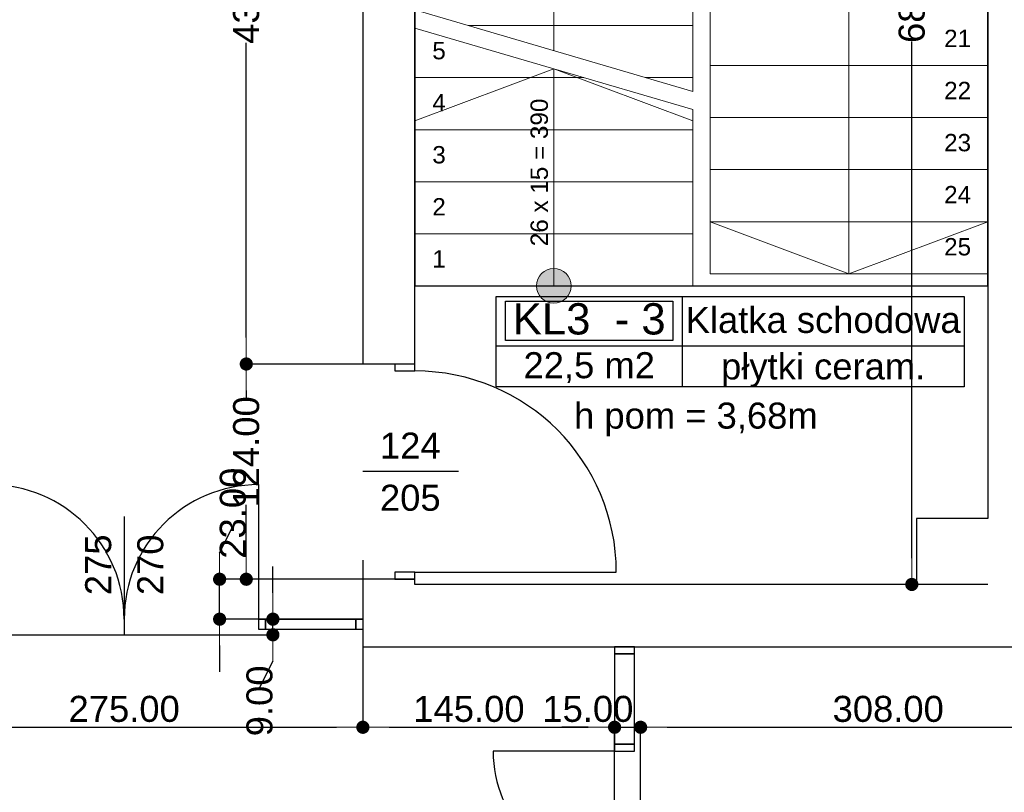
# Model space of a CAD drawing. Header units: millimetres. Extents: x -175445 to -20415, y -559200 to 231527.
# Tile 194 of 256: x -101028 to -95356, y -105524 to -101073. Entities that reach past the tile are written whole.
import ezdxf
from ezdxf.enums import TextEntityAlignment as Align

# ---------------------------------------------------------------- set-up
doc = ezdxf.new("R2010")
doc.units = ezdxf.units.MM
doc.header["$MEASUREMENT"] = 0
for name, color, linetype in [('Drzwi', 7, 'Continuous'), ('Obiekt', 7, 'Continuous'), ('Strefa', 7, 'Continuous'), ('Strop', 7, 'Continuous'), ('Słup', 7, 'Continuous'), ('Tekst', 7, 'Continuous'), ('Wymiary', 63, 'Continuous'), ('Ściana', 7, 'Continuous')]:
    doc.layers.add(name, color=color, linetype=linetype)
doc.styles.add('Arial', font='txt')
doc.styles.add('Times new roman', font='txt')
doc.dimstyles.new('GENERATED_STYLE__1', dxfattribs={"dimtxt": 150, "dimasz": 152, "dimexe": 0.18, "dimexo": 0, "dimgap": 0.09, "dimtad": 1, "dimtih": 1, "dimtoh": 1, "dimlfac": 0.1, "dimzin": 0, "dimdsep": 46, "dimtxsty": 'Arial', "dimblk": 'ARROWHEAD_11', "dimblk1": 'ARROWHEAD_11', "dimblk2": 'ARROWHEAD_11', "dimcen": 0.09, "dimclrd": 114, "dimclre": 114, "dimclrt": 114, "dimazin": 0, "dimtfac": 1, "dimtdec": 4, "dimtmove": 0, "dimatfit": 3, "dimfxl": 1, "dimtolj": 1, "dimtzin": 0, "dimarcsym": 0})
doc.dimstyles.new('GENERATED_STYLE__3', dxfattribs={"dimtxt": 150, "dimasz": 152, "dimexe": 0.18, "dimexo": 0, "dimgap": 0.09, "dimtad": 1, "dimlfac": 0.1, "dimzin": 0, "dimdsep": 46, "dimtxsty": 'Arial', "dimblk": 'ARROWHEAD_11', "dimblk1": 'ARROWHEAD_11', "dimblk2": 'ARROWHEAD_11', "dimcen": 0.09, "dimclrd": 114, "dimclre": 114, "dimclrt": 114, "dimazin": 0, "dimtfac": 1, "dimtdec": 4, "dimtmove": 2, "dimatfit": 3, "dimfxl": 1, "dimtolj": 1, "dimtzin": 0, "dimarcsym": 0})

# ---------------------------------------------------------------- blocks, each defined once
blk = doc.blocks.new('Klatka schodowa_KL3  - 3_1', base_point=(-91518.6, 25964.5))
at = {"layer": 'Strefa'}
for p, q in [((-92589.6, 26247.4), (-89894.2, 26247.4)), ((-92589.6, 25728.8), (-92589.6, 26247.4)), ((-92536, 26221.4), (-91572.1, 26221.4)), ((-92536, 25995.1), (-92536, 26221.4)), ((-91572.1, 26221.4), (-91572.1, 25995.1)), ((-91518.6, 26247.4), (-91518.6, 25728.8)), ((-89894.2, 26247.4), (-89894.2, 25728.8)), ((-91572.1, 25995.1), (-92536, 25995.1)), ((-92589.6, 25964.5), (-89894.2, 25964.5)), ((-89894.2, 25728.8), (-92589.6, 25728.8))]:
    blk.add_line(p, q, dxfattribs=at)
at = {"layer": 'Strefa', "style": 'Arial'}
for tag, height, p in [('ROOM_NUMBER', 180, (-92054.1, 26119.5)), ('ROOM_NAME', 150, (-90706.4, 26113.3)), ('ROOM_CALC_AREA', 150, (-92054.1, 25852.5)), ('floor_f', 150, (-90706.4, 25845.4))]:
    blk.add_attdef(tag, text='', height=height, dxfattribs=at).set_placement(p, align=Align.MIDDLE_CENTER)
blk = doc.blocks.new('ARROWHEAD_11')
at = {"color": 0, "linetype": 'Continuous', "lineweight": 0}
blk.add_line((0, 0), (-1, 0), dxfattribs=at)
at = {"color": 0, "linetype": 'Continuous', "lineweight": 0, "const_width": 0.25, "flags": 128}
blk.add_lwpolyline([(-0.125, 0, 1), (0.125, 0, 1)], format="xyb", close=True, dxfattribs=at)
blk = doc.blocks.new('*D3335')
at = {"layer": 'Defpoints', "color": 0}
for p in [(-95888.6, -97446.6), (-95250.7, -97446.6), (-95450.7, -104326.6)]:
    blk.add_point(p, dxfattribs=at)
at = {"layer": 'Wymiary', "color": 114, "lineweight": -2}
for p, q in [((-95250.7, -97446.6), (-95888.8, -97446.6)), ((-95888.6, -97598.6), (-95888.6, -100575)), ((-95888.6, -104174.6), (-95888.6, -101198.2)), ((-95450.7, -104326.6), (-95888.8, -104326.6))]:
    blk.add_line(p, q, dxfattribs=at)
at = {"layer": 'Wymiary', "color": 114, "lineweight": -2, "xscale": 152, "yscale": 152, "zscale": 152}
for p, rotation in [((-95888.6, -97446.6), 90), ((-95888.6, -104326.6), 270)]:
    blk.add_blockref('ARROWHEAD_11', p, dxfattribs=dict(at, rotation=rotation))
at = {"layer": 'Wymiary', "color": 114, "lineweight": 13, "insert": (-95888.6, -100886.6), "char_height": 150, "attachment_point": 5, "rotation": 90, "style": 'Arial'}
blk.add_mtext('\\A1;688.00', dxfattribs=at)
blk = doc.blocks.new('*D3339')
at = {"layer": 'Defpoints', "color": 0}
for p in [(-99569, -104526.6), (-99050.7, -104526.6), (-101800.7, -104616.6)]:
    blk.add_point(p, dxfattribs=at)
at = {"layer": 'Wymiary', "color": 114, "lineweight": -2}
for p, q in [((-99569, -104374.6), (-99569, -104222.6)), ((-99050.7, -104526.6), (-99569.1, -104526.6)), ((-99569, -104616.6), (-99569, -104526.6)), ((-101800.7, -104616.6), (-99568.8, -104616.6)), ((-99569, -104768.6), (-99645.6, -104920.6))]:
    blk.add_line(p, q, dxfattribs=at)
at = {"layer": 'Wymiary', "color": 114, "lineweight": -2, "xscale": 152, "yscale": 152, "zscale": 152}
for p, rotation in [((-99569, -104526.6), 270), ((-99569, -104616.6), 90)]:
    blk.add_blockref('ARROWHEAD_11', p, dxfattribs=dict(at, rotation=rotation))
at = {"layer": 'Wymiary', "color": 114, "lineweight": 13, "insert": (-99645.6, -104997.3), "char_height": 150, "attachment_point": 5, "rotation": 90, "style": 'Arial'}
blk.add_mtext('\\A1;9.00', dxfattribs=at)
blk = doc.blocks.new('*D3340')
at = {"layer": 'Defpoints', "color": 0}
for p in [(-99875.8, -104296.6), (-99050.7, -104296.6), (-99050.7, -104526.6)]:
    blk.add_point(p, dxfattribs=at)
at = {"layer": 'Wymiary', "color": 114, "lineweight": -2}
for p, q in [((-99875.8, -104144.6), (-99799, -103992.6)), ((-99050.7, -104296.6), (-99875.9, -104296.6)), ((-99875.8, -104526.6), (-99875.8, -104296.6)), ((-99050.7, -104526.6), (-99875.9, -104526.6)), ((-99875.8, -104678.6), (-99875.8, -104830.6))]:
    blk.add_line(p, q, dxfattribs=at)
at = {"layer": 'Wymiary', "color": 114, "lineweight": -2, "xscale": 152, "yscale": 152, "zscale": 152}
for p, rotation in [((-99875.8, -104296.6), 270), ((-99875.8, -104526.6), 90)]:
    blk.add_blockref('ARROWHEAD_11', p, dxfattribs=dict(at, rotation=rotation))
at = {"layer": 'Wymiary', "color": 114, "lineweight": 13, "insert": (-99799, -103915.9), "char_height": 150, "attachment_point": 5, "rotation": 90, "style": 'Arial'}
blk.add_mtext('\\A1;23.00', dxfattribs=at)
blk = doc.blocks.new('*D3341')
at = {"layer": 'Defpoints', "color": 0}
for p in [(-99722.3, -103056.6), (-99050.7, -103056.6), (-99050.7, -104296.6)]:
    blk.add_point(p, dxfattribs=at)
at = {"layer": 'Wymiary', "color": 114, "lineweight": -2}
for p, q in [((-99050.7, -103056.6), (-99722.5, -103056.6)), ((-99722.3, -103208.6), (-99722.3, -103258.6)), ((-99722.3, -104144.6), (-99722.3, -103866.9)), ((-99050.7, -104296.6), (-99722.5, -104296.6))]:
    blk.add_line(p, q, dxfattribs=at)
at = {"layer": 'Wymiary', "color": 114, "lineweight": -2, "xscale": 152, "yscale": 152, "zscale": 152}
for p, rotation in [((-99722.3, -103056.6), 90), ((-99722.3, -104296.6), 270)]:
    blk.add_blockref('ARROWHEAD_11', p, dxfattribs=dict(at, rotation=rotation))
at = {"layer": 'Wymiary', "color": 114, "lineweight": 13, "insert": (-99722.3, -103562.8), "char_height": 150, "attachment_point": 5, "rotation": 90, "style": 'Arial'}
blk.add_mtext('\\A1;124.00', dxfattribs=at)
blk = doc.blocks.new('*D3342')
at = {"layer": 'Defpoints', "color": 0}
for p in [(-99722.3, -98726.6), (-99330.7, -98726.6), (-99050.7, -103056.6)]:
    blk.add_point(p, dxfattribs=at)
at = {"layer": 'Wymiary', "color": 114, "lineweight": -2}
for p, q in [((-99330.7, -98726.6), (-99722.5, -98726.6)), ((-99722.3, -98878.6), (-99722.3, -100577.4)), ((-99722.3, -102904.6), (-99722.3, -101205.8)), ((-99050.7, -103056.6), (-99722.5, -103056.6))]:
    blk.add_line(p, q, dxfattribs=at)
at = {"layer": 'Wymiary', "color": 114, "lineweight": -2, "xscale": 152, "yscale": 152, "zscale": 152}
for p, rotation in [((-99722.3, -98726.6), 90), ((-99722.3, -103056.6), 270)]:
    blk.add_blockref('ARROWHEAD_11', p, dxfattribs=dict(at, rotation=rotation))
at = {"layer": 'Wymiary', "color": 114, "lineweight": 13, "insert": (-99722.3, -100891.6), "char_height": 150, "attachment_point": 5, "rotation": 90, "style": 'Arial'}
blk.add_mtext('\\A1;433.00', dxfattribs=at)
blk = doc.blocks.new('*D3756')
at = {"layer": 'Defpoints', "color": 0}
for p in [(-101800.7, -104616.6), (-99050.7, -104686.6), (-99050.7, -105149.3)]:
    blk.add_point(p, dxfattribs=at)
at = {"layer": 'Wymiary', "color": 114, "lineweight": -2}
for p, q in [((-101800.7, -104616.6), (-101800.7, -105149.5)), ((-99050.7, -104686.6), (-99050.7, -105149.5)), ((-101648.7, -105149.3), (-99202.7, -105149.3))]:
    blk.add_line(p, q, dxfattribs=at)
at = {"layer": 'Wymiary', "color": 114, "lineweight": -2, "xscale": 152, "yscale": 152, "zscale": 152, "rotation": 180}
blk.add_blockref('ARROWHEAD_11', (-101800.7, -105149.3), dxfattribs=at)
at = {"layer": 'Wymiary', "color": 114, "lineweight": -2, "xscale": 152, "yscale": 152, "zscale": 152}
blk.add_blockref('ARROWHEAD_11', (-99050.7, -105149.3), dxfattribs=at)
at = {"layer": 'Wymiary', "color": 114, "lineweight": 13, "insert": (-100425.7, -105044.3), "char_height": 150, "attachment_point": 5, "style": 'Arial'}
blk.add_mtext('\\A1;275.00', dxfattribs=at)
blk = doc.blocks.new('*D3757')
at = {"layer": 'Defpoints', "color": 0}
for p in [(-99050.7, -104686.6), (-97600.7, -105149.3), (-97600.7, -105986.6)]:
    blk.add_point(p, dxfattribs=at)
at = {"layer": 'Wymiary', "color": 114, "lineweight": -2}
for p, q in [((-99050.7, -104686.6), (-99050.7, -105149.5)), ((-98898.7, -105149.3), (-97752.7, -105149.3)), ((-97600.7, -105986.6), (-97600.7, -105149.1))]:
    blk.add_line(p, q, dxfattribs=at)
at = {"layer": 'Wymiary', "color": 114, "lineweight": -2, "xscale": 152, "yscale": 152, "zscale": 152, "rotation": 180}
blk.add_blockref('ARROWHEAD_11', (-99050.7, -105149.3), dxfattribs=at)
at = {"layer": 'Wymiary', "color": 114, "lineweight": -2, "xscale": 152, "yscale": 152, "zscale": 152}
blk.add_blockref('ARROWHEAD_11', (-97600.7, -105149.3), dxfattribs=at)
at = {"layer": 'Wymiary', "color": 114, "lineweight": 13, "insert": (-98439.6, -105044.3), "char_height": 150, "attachment_point": 5, "style": 'Arial'}
blk.add_mtext('\\A1;145.00', dxfattribs=at)
blk = doc.blocks.new('*D3758')
at = {"layer": 'Defpoints', "color": 0}
for p in [(-97450.7, -105149.3), (-97600.7, -105986.6), (-97450.7, -105986.6)]:
    blk.add_point(p, dxfattribs=at)
at = {"layer": 'Wymiary', "color": 114, "lineweight": -2}
for p, q in [((-97752.7, -105149.3), (-97904.7, -105149.3)), ((-97600.7, -105986.6), (-97600.7, -105149.1)), ((-97600.7, -105149.3), (-97450.7, -105149.3)), ((-97450.7, -105986.6), (-97450.7, -105149.1)), ((-97298.7, -105149.3), (-97146.7, -105149.3))]:
    blk.add_line(p, q, dxfattribs=at)
at = {"layer": 'Wymiary', "color": 114, "lineweight": -2, "xscale": 152, "yscale": 152, "zscale": 152}
blk.add_blockref('ARROWHEAD_11', (-97600.7, -105149.3), dxfattribs=at)
at = {"layer": 'Wymiary', "color": 114, "lineweight": -2, "xscale": 152, "yscale": 152, "zscale": 152, "rotation": 180}
blk.add_blockref('ARROWHEAD_11', (-97450.7, -105149.3), dxfattribs=at)
at = {"layer": 'Wymiary', "color": 114, "lineweight": 13, "insert": (-97754.6, -105044.3), "char_height": 150, "attachment_point": 5, "style": 'Arial'}
blk.add_mtext('\\A1;15.00', dxfattribs=at)
blk = doc.blocks.new('*D3759')
at = {"layer": 'Defpoints', "color": 0}
for p in [(-94370.7, -105149.3), (-97450.7, -105986.6), (-94370.7, -106261.6)]:
    blk.add_point(p, dxfattribs=at)
at = {"layer": 'Wymiary', "color": 114, "lineweight": -2}
for p, q in [((-97450.7, -105986.6), (-97450.7, -105149.1)), ((-97298.7, -105149.3), (-94522.7, -105149.3)), ((-94370.7, -106261.6), (-94370.7, -105149.1))]:
    blk.add_line(p, q, dxfattribs=at)
at = {"layer": 'Wymiary', "color": 114, "lineweight": -2, "xscale": 152, "yscale": 152, "zscale": 152, "rotation": 180}
blk.add_blockref('ARROWHEAD_11', (-97450.7, -105149.3), dxfattribs=at)
at = {"layer": 'Wymiary', "color": 114, "lineweight": -2, "xscale": 152, "yscale": 152, "zscale": 152}
blk.add_blockref('ARROWHEAD_11', (-94370.7, -105149.3), dxfattribs=at)
at = {"layer": 'Wymiary', "color": 114, "lineweight": 13, "insert": (-96024.6, -105044.3), "char_height": 150, "attachment_point": 5, "style": 'Arial'}
blk.add_mtext('\\A1;308.00', dxfattribs=at)

msp = doc.modelspace()

# ---------------------------------------------------------------- hatches: boundary and pattern name
at = {"layer": 'Obiekt', "linetype": 'Continuous'}
msp.add_hatch(color=256, dxfattribs=at).paths.add_polyline_path([(-97850.722, -102606.604, 1), (-98050.722, -102606.604, 1)])

# ---------------------------------------------------------------- linework, layer by layer
at = {"layer": 'Drzwi'}
for p, q in [((-98865.722, -103056.604), (-98865.722, -103096.604)), ((-98750.722, -103056.604), (-98865.722, -103056.604)), ((-98750.722, -103056.604), (-98865.722, -103056.604)), ((-98865.722, -103096.604), (-98750.722, -103096.604)), ((-98750.722, -103096.604), (-98750.722, -103056.604)), ((-99650.722, -104526.604), (-99650.722, -103751.604)), ((-98750.722, -104256.604), (-98865.722, -104256.604)), ((-98865.722, -104256.604), (-98865.722, -104296.604)), ((-98865.722, -104296.604), (-98750.722, -104296.604)), ((-98750.722, -104296.604), (-98865.722, -104296.604)), ((-98750.722, -104296.604), (-98750.722, -104256.604)), ((-98750.722, -104256.604), (-97590.722, -104256.604)), ((-99650.722, -104586.604), (-99650.722, -104526.604)), ((-99650.722, -104526.604), (-99610.722, -104526.604)), ((-99610.722, -104526.604), (-99090.722, -104526.604)), ((-99610.722, -104586.604), (-99610.722, -104526.604)), ((-99610.722, -104526.604), (-99610.722, -104586.604)), ((-99090.722, -104526.604), (-99090.722, -104586.604)), ((-99090.722, -104586.604), (-99090.722, -104526.604)), ((-99090.722, -104526.604), (-99050.722, -104526.604)), ((-99050.722, -104526.604), (-99050.722, -104586.604)), ((-99050.722, -104526.604), (-99050.722, -104586.604)), ((-99610.722, -104586.604), (-99650.722, -104586.604)), ((-99090.722, -104586.604), (-99610.722, -104586.604)), ((-99050.722, -104586.604), (-99090.722, -104586.604)), ((-97600.722, -104686.604), (-97600.722, -104726.604)), ((-97485.722, -104686.604), (-97600.722, -104686.604)), ((-97600.722, -104686.604), (-97485.722, -104686.604)), ((-97485.722, -104726.604), (-97485.722, -104686.604)), ((-97600.722, -104726.604), (-97600.722, -105246.604)), ((-97485.722, -104726.604), (-97600.722, -104726.604)), ((-97600.722, -104726.604), (-97485.722, -104726.604)), ((-97485.722, -105246.604), (-97485.722, -104726.604)), ((-97600.722, -105246.604), (-97485.722, -105246.604)), ((-97600.722, -105246.604), (-97600.722, -105286.604)), ((-97485.722, -105246.604), (-97600.722, -105246.604)), ((-97485.722, -105286.604), (-97485.722, -105246.604)), ((-97600.722, -105286.604), (-98300.722, -105286.604)), ((-97600.722, -105286.604), (-97485.722, -105286.604))]:
    msp.add_line(p, q, dxfattribs=at)
for centre, radius, start, end in [((-98750.722, -104256.604), 1160, 0, 90), ((-101200.722, -104526.604), 775, 0, 90), ((-99650.722, -104526.604), 775, 90, 180), ((-97600.722, -105286.604), 700, 180, 270)]:
    msp.add_arc(centre, radius, start, end, dxfattribs=at)
at = {"layer": 'Obiekt', "color": 252, "lineweight": 20}
for p, q in [((-95450.722, -97446.604), (-95450.722, -102536.604)), ((-97950.722, -101251.604), (-97950.722, -98146.604)), ((-96250.722, -98146.604), (-96250.722, -102536.604)), ((-97150.722, -101486.604), (-97150.722, -98846.604)), ((-97050.722, -98846.604), (-97050.722, -102536.604)), ((-98750.722, -101016.604), (-97150.722, -101486.604)), ((-98750.722, -102606.604), (-98750.722, -101120.829)), ((-98750.722, -101120.829), (-97150.722, -101590.829)), ((-98444.339, -101106.604), (-97150.722, -101106.604)), ((-95450.722, -101336.604), (-97050.722, -101336.604)), ((-97950.722, -101355.829), (-98750.722, -101655.829)), ((-98750.722, -101406.604), (-97777.872, -101406.604)), ((-97950.722, -102606.604), (-97950.722, -101355.829)), ((-97950.722, -101355.829), (-97150.722, -101655.829)), ((-97423.062, -101406.604), (-97150.722, -101406.604)), ((-97150.722, -102606.604), (-97150.722, -101590.829)), ((-95450.722, -101636.604), (-97050.722, -101636.604)), ((-98750.722, -101706.604), (-97150.722, -101706.604)), ((-95450.722, -101936.604), (-97050.722, -101936.604)), ((-98750.722, -102006.604), (-97150.722, -102006.604)), ((-95450.722, -102236.604), (-97050.722, -102236.604)), ((-96250.722, -102536.604), (-97050.722, -102236.604)), ((-96250.722, -102536.604), (-95450.722, -102236.604)), ((-98750.722, -102306.604), (-97150.722, -102306.604)), ((-95450.722, -102536.604), (-97050.722, -102536.604)), ((-95450.722, -102536.604), (-97050.722, -102536.604)), ((-98750.722, -102606.604), (-97150.722, -102606.604)), ((-98750.722, -102606.604), (-97150.722, -102606.604))]:
    msp.add_line(p, q, dxfattribs=at)
at = {"layer": 'Obiekt'}
for p, q in [((-98499.344, -103676.604), (-99050.722, -103676.604)), ((-100425.722, -103935.226), (-100425.722, -104616.604))]:
    msp.add_line(p, q, dxfattribs=at)
at = {"layer": 'Obiekt', "color": 252, "lineweight": 20}
msp.add_circle((-97950.722, -102606.604), 100, dxfattribs=at)
at = {"layer": 'Strop', "flags": 128}
msp.add_lwpolyline([(-95450.722, -102606.604), (-95450.722, -97446.604), (-98750.722, -97446.604), (-98750.722, -102606.604)], close=True, dxfattribs=at)
at = {"layer": 'Słup'}
for p, q in [((-95860.722, -103946.604), (-95860.722, -104326.604)), ((-95450.722, -103946.604), (-95860.722, -103946.604))]:
    msp.add_line(p, q, dxfattribs=at)
at = {"layer": 'Ściana'}
for p, q in [((-98865.722, -103056.604), (-99050.722, -103056.604)), ((-98750.722, -103056.604), (-98865.722, -103056.604)), ((-99050.722, -104186.604), (-99050.722, -104526.604)), ((-98865.722, -104296.604), (-99050.722, -104296.604)), ((-98750.722, -104296.604), (-98865.722, -104296.604)), ((-99050.722, -104526.604), (-99050.722, -104586.604)), ((-99050.722, -104586.604), (-99050.722, -104616.604)), ((-97600.722, -104686.604), (-97485.722, -104686.604)), ((-97485.722, -104686.604), (-97450.722, -104686.604))]:
    msp.add_line(p, q, dxfattribs=at)
at = {"layer": 'Ściana', "flags": 128}
for points in [[(-98750.722, -103056.604), (-98750.722, -97446.604)], [(-95450.722, -97446.604), (-95450.722, -103946.604)], [(-99050.722, -98726.604), (-99050.722, -103056.604)], [(-98750.722, -104326.604), (-98750.722, -104296.604)], [(-95860.722, -104326.604), (-98750.722, -104326.604)], [(-99050.722, -104616.604), (-99050.722, -104686.604)], [(-99050.722, -104686.604), (-97600.722, -104686.604)], [(-97450.722, -104686.604), (-95200.722, -104686.604)]]:
    msp.add_lwpolyline(points, dxfattribs=at)

# ---------------------------------------------------------------- block references
at = {"layer": 'Strefa'}
ref = msp.add_blockref('Klatka schodowa_KL3  - 3_1', (-97211.308, -102951.379), dxfattribs=at)
ref.add_attrib('ROOM_NAME', 'Klatka schodowa', dxfattribs={"color": 7, "height": 150, "style": 'Arial'}).set_placement((-96399.145, -102802.562), align=Align.MIDDLE_CENTER)
ref.add_attrib('ROOM_NUMBER', 'KL3  - 3', dxfattribs={"color": 7, "height": 180, "style": 'Arial'}).set_placement((-97746.808, -102796.431), align=Align.MIDDLE_CENTER)
ref.add_attrib('ROOM_CALC_AREA', '22,5 m2', dxfattribs={"color": 7, "height": 150, "style": 'Arial'}).set_placement((-97746.808, -103063.433), align=Align.MIDDLE_CENTER)
ref.add_attrib('floor_f', 'płytki ceram.', dxfattribs={"color": 7, "height": 150, "style": 'Arial'}).set_placement((-96399.145, -103070.479), align=Align.MIDDLE_CENTER)

# ---------------------------------------------------------------- texts
at = {"layer": 'Obiekt', "color": 252, "lineweight": 20, "char_height": 100, "attachment_point": 4, "style": 'Arial'}
for s, insert in [('\\A1;{\\fArial|b0|i0|c238|p38;21}', (-95702.493, -101180.89)), ('\\A1;{\\fArial|b0|i0|c238|p38;5}', (-98650.722, -101251.713)), ('\\A1;{\\fArial|b0|i0|c238|p38;22}', (-95702.493, -101480.89)), ('\\A1;{\\fArial|b0|i0|c238|p38;4}', (-98650.722, -101550.89)), ('\\A1;{\\fArial|b0|i0|c238|p38;23}', (-95702.493, -101781.747)), ('\\A1;{\\fArial|b0|i0|c238|p38;3}', (-98650.722, -101851.747)), ('\\A1;{\\fArial|b0|i0|c238|p38;24}', (-95702.493, -102080.89)), ('\\A1;{\\fArial|b0|i0|c238|p38;2}', (-98650.722, -102150.89)), ('\\A1;{\\fArial|b0|i0|c238|p38;25}', (-95702.493, -102381.713)), ('\\A1;{\\fArial|b0|i0|c238|p38;1}', (-98650.722, -102450.89))]:
    msp.add_mtext(s, dxfattribs=dict(at, insert=insert))
at = {"layer": 'Obiekt', "color": 252, "lineweight": 20, "insert": (-98034.151, -102416.875), "char_height": 100, "attachment_point": 4, "rotation": 90, "style": 'Arial'}
msp.add_mtext('\\A1;{\\fArial|b0|i0|c238|p38; 26 x 15 = 390}', dxfattribs=at)
at = {"layer": 'Obiekt', "char_height": 150, "attachment_point": 7, "style": 'Arial'}
for s, insert in [('\\A1;{\\fArial|b0|i0|c238|p38;124}', (-98952.383, -103601.604)), ('\\A1;{\\fArial|b0|i0|c238|p38;205}', (-98952.383, -103904.072))]:
    msp.add_mtext(s, dxfattribs=dict(at, insert=insert))
at = {"layer": 'Obiekt', "char_height": 150, "attachment_point": 7, "rotation": 90, "style": 'Arial'}
for s, insert in [('\\A1;{\\fArial|b0|i0|c238|p38;275}', (-100498.254, -104388.265)), ('\\A1;{\\fArial|b0|i0|c238|p38;270}', (-100198.254, -104388.265))]:
    msp.add_mtext(s, dxfattribs=dict(at, insert=insert))
at = {"layer": 'Tekst', "insert": (-97132.552, -103278.719), "char_height": 150, "attachment_point": 2, "style": 'Times new roman'}
msp.add_mtext('\\A1;{\\fArial|b0|i0|c0|p38;h pom = 3,68m}', dxfattribs=at)

# ---------------------------------------------------------------- dimensions: what is measured, and where the dimension line sits
at = {"layer": 'Wymiary', "color": 114, "lineweight": 13}
for base, p1, p2, picture, middle in [((-95888.571, -97446.604), (-95450.722, -104326.604), (-95250.722, -97446.604), '*D3335', (-95888.571, -100886.604)), ((-99722.312, -98726.604), (-99050.722, -103056.604), (-99330.722, -98726.604), '*D3342', (-99722.312, -100891.604)), ((-99722.312, -103056.604), (-99050.722, -104296.604), (-99050.722, -103056.604), '*D3341', (-99722.312, -103562.775)), ((-99875.766, -104296.604), (-99050.722, -104526.604), (-99050.722, -104296.604), '*D3340', (-99799.039, -103915.877)), ((-99568.96, -104526.604), (-101800.722, -104616.604), (-99050.722, -104526.604), '*D3339', (-99645.636, -104997.28))]:
    dim = msp.add_linear_dim(base=base, p1=p1, p2=p2, angle=90, dimstyle='GENERATED_STYLE__1', dxfattribs=at)
    dim.commit()
    dim.dimension.update_dxf_attribs({"geometry": picture, "text_midpoint": middle, "dimtype": 160, "text_rotation": 90})
for base, p1, p2, picture, middle in [((-99050.722, -105149.323), (-101800.722, -104616.604), (-99050.722, -104686.604), '*D3756', (-100425.722, -105044.323)), ((-97600.722, -105149.323), (-99050.722, -104686.604), (-97600.722, -105986.604), '*D3757', (-98439.551, -105044.323)), ((-97450.722, -105149.323), (-97600.722, -105986.604), (-97450.722, -105986.604), '*D3758', (-97754.551, -105044.323)), ((-94370.722, -105149.323), (-97450.722, -105986.604), (-94370.722, -106261.604), '*D3759', (-96024.551, -105044.323))]:
    dim = msp.add_linear_dim(base=base, p1=p1, p2=p2, dimstyle='GENERATED_STYLE__3', dxfattribs=at)
    dim.commit()
    dim.dimension.update_dxf_attribs({"geometry": picture, "text_midpoint": middle, "dimtype": 160})

doc.saveas('drawing.dxf')
